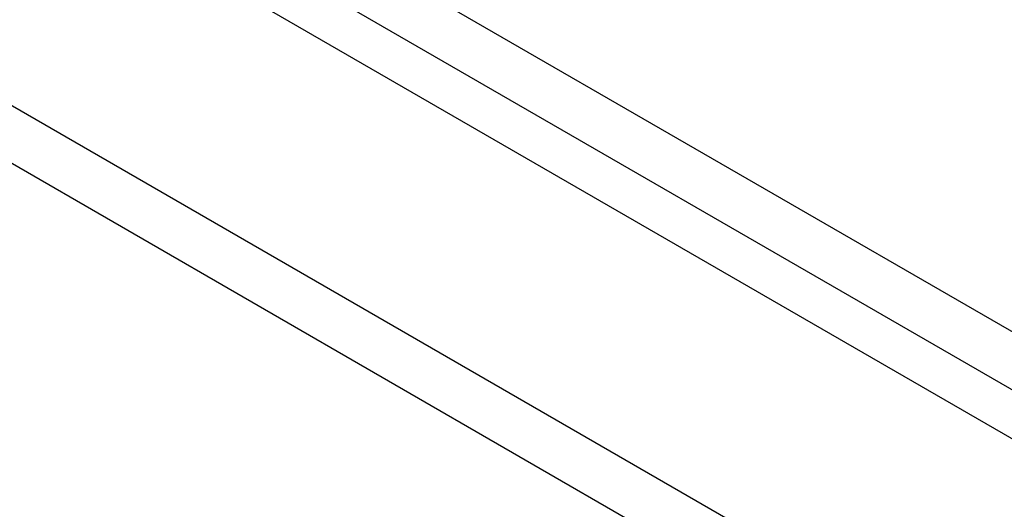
# Model space of a CAD drawing. Header units: inches. Extents: x 25 to 627, y 68 to 290.
# Tile 177 of 250: x 553.38 to 556.13, y 271.14 to 272.51. Entities that reach past the tile are written whole.
import ezdxf

# ---------------------------------------------------------------- set-up
doc = ezdxf.new("R2010")
doc.units = ezdxf.units.IN
doc.header["$MEASUREMENT"] = 0
doc.layers.add('Visible Edges(ANSI)', color=7, linetype='Continuous', lineweight=25)
doc.layers.add('Visible Tangent Edges(ANSI)', color=7, linetype='Continuous', lineweight=25)

msp = doc.modelspace()

# ---------------------------------------------------------------- linework, layer by layer
at = {"layer": 'Visible Edges(ANSI)'}
msp.add_line((533.857, 284.211), (576.0041, 259.8773), dxfattribs=at)
at = {"layer": 'Visible Tangent Edges(ANSI)'}
for p, q in [((576.2749, 260.0189), (533.9885, 284.4329)), ((533.9185, 284.3117), (576.2049, 259.8976)), ((533.2666, 283.8701), (575.4137, 259.5364)), ((575.3437, 259.4152), (533.1966, 283.7488))]:
    msp.add_line(p, q, dxfattribs=at)

doc.saveas('drawing.dxf')
